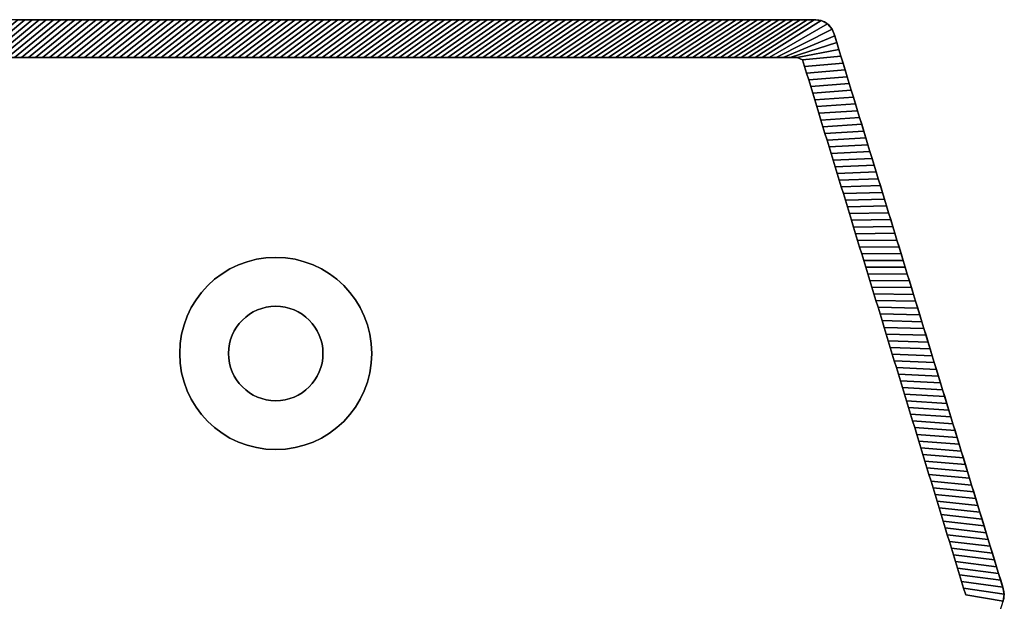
# Model space of a CAD drawing. Extents: x -14.9 to 10.5, y -11.3 to 8.7.
# Tile 14 of 14: x 4.4 to 10.5, y 5.1 to 8.7. Entities that reach past the tile are written whole.
import ezdxf

# ---------------------------------------------------------------- set-up
doc = ezdxf.new("R2010")
doc.units = 0
doc.header["$MEASUREMENT"] = 0
doc.layers.get('0').update_dxf_attribs({"linetype": 'CONTINUOUS'})

msp = doc.modelspace()

# ---------------------------------------------------------------- linework, layer by layer
at = {"elevation": -14.2262}
msp.add_lwpolyline([(10.5408, 5.0585, 0.164351), (10.5409, 5.1343), (9.4798, 8.6128, 0.32213), (9.3678, 8.6934), (8.7795, 8.6934), (-14.6962, 8.6934, 0.376322), (-14.9017, 8.4589), (-14.9017, -11.0714), (-14.9017, -11.0721, 0.376322), (-14.6962, -11.3066), (8.7795, -11.3066), (9.3678, -11.3066, 0.318681), (9.4804, -11.2243), (10.5409, -7.7474, 0.154887), (10.542, -7.6752, -0.15531)], format="xyb", close=True, dxfattribs=at)
at = {"extrusion": (6.12323e-17, 1, -1.83697e-16)}
for centre, radius in [((-5.9559, -12.3758, 8.6941), 0.6102), ((-5.9559, 11.5061, 8.6941), 0.6102), ((-5.9559, -12.3758, 8.6941), 0.2756), ((-5.9559, 11.5061, 8.6941), 0.2756)]:
    msp.add_circle(centre, radius, dxfattribs=at)
for radius in [0.6011, 0.2956]:
    msp.add_circle((5.988, 6.6068, -14.4624), radius)
at = {"extrusion": (0, 0, -1)}
for radius in [0.6011, 0.2956]:
    msp.add_circle((-5.988, 6.6068, -13.59), radius, dxfattribs=at)

# ---------------------------------------------------------------- meshes
mesh = msp.add_polymesh((2, 9))
for k, corner in enumerate([(4.6854, 8.6934, 13.3538), (4.6409, 8.6934, 13.3538), (4.5964, 8.6934, 13.3538), (4.5519, 8.6934, 13.3538), (4.5074, 8.6934, 13.3538), (4.4629, 8.6934, 13.3538), (4.4184, 8.6934, 13.3538), (4.3739, 8.6934, 13.3538), (4.3294, 8.6934, 13.3538), (4.3974, 8.4572, 13.59), (4.3537, 8.4572, 13.59), (4.3099, 8.4572, 13.59), (4.2662, 8.4572, 13.59), (4.2225, 8.4572, 13.59), (4.1788, 8.4572, 13.59), (4.135, 8.4572, 13.59), (4.0913, 8.4572, 13.59), (4.0476, 8.4572, 13.59)]):
    mesh.set_mesh_vertex(divmod(k, 9), corner)
mesh = msp.add_polymesh((2, 9))
for k, corner in enumerate([(4.3739, 8.6934, -14.2262), (4.4184, 8.6934, -14.2262), (4.4629, 8.6934, -14.2262), (4.5074, 8.6934, -14.2262), (4.5519, 8.6934, -14.2262), (4.5964, 8.6934, -14.2262), (4.6409, 8.6934, -14.2262), (4.6854, 8.6934, -14.2262), (4.7299, 8.6934, -14.2262), (4.0913, 8.4572, -14.4624), (4.135, 8.4572, -14.4624), (4.1788, 8.4572, -14.4624), (4.2225, 8.4572, -14.4624), (4.2662, 8.4572, -14.4624), (4.3099, 8.4572, -14.4624), (4.3537, 8.4572, -14.4624), (4.3974, 8.4572, -14.4624), (4.4411, 8.4572, -14.4624)]):
    mesh.set_mesh_vertex(divmod(k, 9), corner)
mesh = msp.add_polymesh((2, 9))
for k, corner in enumerate([(5.0414, 8.6934, 13.3538), (4.9969, 8.6934, 13.3538), (4.9524, 8.6934, 13.3538), (4.9079, 8.6934, 13.3538), (4.8634, 8.6934, 13.3538), (4.8189, 8.6934, 13.3538), (4.7744, 8.6934, 13.3538), (4.7299, 8.6934, 13.3538), (4.6854, 8.6934, 13.3538), (4.7472, 8.4572, 13.59), (4.7035, 8.4572, 13.59), (4.6598, 8.4572, 13.59), (4.616, 8.4572, 13.59), (4.5723, 8.4572, 13.59), (4.5286, 8.4572, 13.59), (4.4849, 8.4572, 13.59), (4.4411, 8.4572, 13.59), (4.3974, 8.4572, 13.59)]):
    mesh.set_mesh_vertex(divmod(k, 9), corner)
mesh = msp.add_polymesh((2, 9))
for k, corner in enumerate([(4.7299, 8.6934, -14.2262), (4.7744, 8.6934, -14.2262), (4.8189, 8.6934, -14.2262), (4.8634, 8.6934, -14.2262), (4.9079, 8.6934, -14.2262), (4.9524, 8.6934, -14.2262), (4.9969, 8.6934, -14.2262), (5.0414, 8.6934, -14.2262), (5.0859, 8.6934, -14.2262), (4.4411, 8.4572, -14.4624), (4.4849, 8.4572, -14.4624), (4.5286, 8.4572, -14.4624), (4.5723, 8.4572, -14.4624), (4.616, 8.4572, -14.4624), (4.6598, 8.4572, -14.4624), (4.7035, 8.4572, -14.4624), (4.7472, 8.4572, -14.4624), (4.791, 8.4572, -14.4624)]):
    mesh.set_mesh_vertex(divmod(k, 9), corner)
mesh = msp.add_polymesh((2, 9))
for k, corner in enumerate([(5.3974, 8.6934, 13.3538), (5.3529, 8.6934, 13.3538), (5.3084, 8.6934, 13.3538), (5.2639, 8.6934, 13.3538), (5.2194, 8.6934, 13.3538), (5.1749, 8.6934, 13.3538), (5.1304, 8.6934, 13.3538), (5.0859, 8.6934, 13.3538), (5.0414, 8.6934, 13.3538), (5.097, 8.4572, 13.59), (5.0533, 8.4572, 13.59), (5.0096, 8.4572, 13.59), (4.9659, 8.4572, 13.59), (4.9221, 8.4572, 13.59), (4.8784, 8.4572, 13.59), (4.8347, 8.4572, 13.59), (4.791, 8.4572, 13.59), (4.7472, 8.4572, 13.59)]):
    mesh.set_mesh_vertex(divmod(k, 9), corner)
mesh = msp.add_polymesh((2, 9))
for k, corner in enumerate([(5.0859, 8.6934, -14.2262), (5.1304, 8.6934, -14.2262), (5.1749, 8.6934, -14.2262), (5.2194, 8.6934, -14.2262), (5.2639, 8.6934, -14.2262), (5.3084, 8.6934, -14.2262), (5.3529, 8.6934, -14.2262), (5.3974, 8.6934, -14.2262), (5.4419, 8.6934, -14.2262), (4.791, 8.4572, -14.4624), (4.8347, 8.4572, -14.4624), (4.8784, 8.4572, -14.4624), (4.9221, 8.4572, -14.4624), (4.9659, 8.4572, -14.4624), (5.0096, 8.4572, -14.4624), (5.0533, 8.4572, -14.4624), (5.097, 8.4572, -14.4624), (5.1408, 8.4572, -14.4624)]):
    mesh.set_mesh_vertex(divmod(k, 9), corner)
mesh = msp.add_polymesh((2, 9))
for k, corner in enumerate([(5.7534, 8.6934, 13.3538), (5.7089, 8.6934, 13.3538), (5.6644, 8.6934, 13.3538), (5.6199, 8.6934, 13.3538), (5.5754, 8.6934, 13.3538), (5.5309, 8.6934, 13.3538), (5.4864, 8.6934, 13.3538), (5.4419, 8.6934, 13.3538), (5.3974, 8.6934, 13.3538), (5.4469, 8.4572, 13.59), (5.4031, 8.4572, 13.59), (5.3594, 8.4572, 13.59), (5.3157, 8.4572, 13.59), (5.272, 8.4572, 13.59), (5.2282, 8.4572, 13.59), (5.1845, 8.4572, 13.59), (5.1408, 8.4572, 13.59), (5.097, 8.4572, 13.59)]):
    mesh.set_mesh_vertex(divmod(k, 9), corner)
mesh = msp.add_polymesh((2, 9))
for k, corner in enumerate([(5.4419, 8.6934, -14.2262), (5.4864, 8.6934, -14.2262), (5.5309, 8.6934, -14.2262), (5.5754, 8.6934, -14.2262), (5.6199, 8.6934, -14.2262), (5.6644, 8.6934, -14.2262), (5.7089, 8.6934, -14.2262), (5.7534, 8.6934, -14.2262), (5.7979, 8.6934, -14.2262), (5.1408, 8.4572, -14.4624), (5.1845, 8.4572, -14.4624), (5.2282, 8.4572, -14.4624), (5.272, 8.4572, -14.4624), (5.3157, 8.4572, -14.4624), (5.3594, 8.4572, -14.4624), (5.4031, 8.4572, -14.4624), (5.4469, 8.4572, -14.4624), (5.4906, 8.4572, -14.4624)]):
    mesh.set_mesh_vertex(divmod(k, 9), corner)
mesh = msp.add_polymesh((2, 9))
for k, corner in enumerate([(6.1094, 8.6934, 13.3538), (6.0649, 8.6934, 13.3538), (6.0204, 8.6934, 13.3538), (5.9759, 8.6934, 13.3538), (5.9314, 8.6934, 13.3538), (5.8869, 8.6934, 13.3538), (5.8424, 8.6934, 13.3538), (5.7979, 8.6934, 13.3538), (5.7534, 8.6934, 13.3538), (5.7967, 8.4572, 13.59), (5.753, 8.4572, 13.59), (5.7092, 8.4572, 13.59), (5.6655, 8.4572, 13.59), (5.6218, 8.4572, 13.59), (5.5781, 8.4572, 13.59), (5.5343, 8.4572, 13.59), (5.4906, 8.4572, 13.59), (5.4469, 8.4572, 13.59)]):
    mesh.set_mesh_vertex(divmod(k, 9), corner)
mesh = msp.add_polymesh((2, 9))
for k, corner in enumerate([(5.7979, 8.6934, -14.2262), (5.8424, 8.6934, -14.2262), (5.8869, 8.6934, -14.2262), (5.9314, 8.6934, -14.2262), (5.9759, 8.6934, -14.2262), (6.0204, 8.6934, -14.2262), (6.0649, 8.6934, -14.2262), (6.1094, 8.6934, -14.2262), (6.1539, 8.6934, -14.2262), (5.4906, 8.4572, -14.4624), (5.5343, 8.4572, -14.4624), (5.5781, 8.4572, -14.4624), (5.6218, 8.4572, -14.4624), (5.6655, 8.4572, -14.4624), (5.7092, 8.4572, -14.4624), (5.753, 8.4572, -14.4624), (5.7967, 8.4572, -14.4624), (5.8404, 8.4572, -14.4624)]):
    mesh.set_mesh_vertex(divmod(k, 9), corner)
mesh = msp.add_polymesh((2, 9))
for k, corner in enumerate([(6.4653, 8.6934, 13.3538), (6.4208, 8.6934, 13.3538), (6.3763, 8.6934, 13.3538), (6.3318, 8.6934, 13.3538), (6.2874, 8.6934, 13.3538), (6.2429, 8.6934, 13.3538), (6.1984, 8.6934, 13.3538), (6.1539, 8.6934, 13.3538), (6.1094, 8.6934, 13.3538), (6.1465, 8.4572, 13.59), (6.1028, 8.4572, 13.59), (6.0591, 8.4572, 13.59), (6.0153, 8.4572, 13.59), (5.9716, 8.4572, 13.59), (5.9279, 8.4572, 13.59), (5.8841, 8.4572, 13.59), (5.8404, 8.4572, 13.59), (5.7967, 8.4572, 13.59)]):
    mesh.set_mesh_vertex(divmod(k, 9), corner)
mesh = msp.add_polymesh((2, 9))
for k, corner in enumerate([(6.1539, 8.6934, -14.2262), (6.1984, 8.6934, -14.2262), (6.2429, 8.6934, -14.2262), (6.2874, 8.6934, -14.2262), (6.3318, 8.6934, -14.2262), (6.3763, 8.6934, -14.2262), (6.4208, 8.6934, -14.2262), (6.4653, 8.6934, -14.2262), (6.5098, 8.6934, -14.2262), (5.8404, 8.4572, -14.4624), (5.8841, 8.4572, -14.4624), (5.9279, 8.4572, -14.4624), (5.9716, 8.4572, -14.4624), (6.0153, 8.4572, -14.4624), (6.0591, 8.4572, -14.4624), (6.1028, 8.4572, -14.4624), (6.1465, 8.4572, -14.4624), (6.1902, 8.4572, -14.4624)]):
    mesh.set_mesh_vertex(divmod(k, 9), corner)
mesh = msp.add_polymesh((2, 9))
for k, corner in enumerate([(6.8213, 8.6934, 13.3538), (6.7768, 8.6934, 13.3538), (6.7323, 8.6934, 13.3538), (6.6878, 8.6934, 13.3538), (6.6433, 8.6934, 13.3538), (6.5988, 8.6934, 13.3538), (6.5543, 8.6934, 13.3538), (6.5098, 8.6934, 13.3538), (6.4653, 8.6934, 13.3538), (6.4963, 8.4572, 13.59), (6.4526, 8.4572, 13.59), (6.4089, 8.4572, 13.59), (6.3652, 8.4572, 13.59), (6.3214, 8.4572, 13.59), (6.2777, 8.4572, 13.59), (6.234, 8.4572, 13.59), (6.1902, 8.4572, 13.59), (6.1465, 8.4572, 13.59)]):
    mesh.set_mesh_vertex(divmod(k, 9), corner)
mesh = msp.add_polymesh((2, 9))
for k, corner in enumerate([(6.5098, 8.6934, -14.2262), (6.5543, 8.6934, -14.2262), (6.5988, 8.6934, -14.2262), (6.6433, 8.6934, -14.2262), (6.6878, 8.6934, -14.2262), (6.7323, 8.6934, -14.2262), (6.7768, 8.6934, -14.2262), (6.8213, 8.6934, -14.2262), (6.8658, 8.6934, -14.2262), (6.1902, 8.4572, -14.4624), (6.234, 8.4572, -14.4624), (6.2777, 8.4572, -14.4624), (6.3214, 8.4572, -14.4624), (6.3652, 8.4572, -14.4624), (6.4089, 8.4572, -14.4624), (6.4526, 8.4572, -14.4624), (6.4963, 8.4572, -14.4624), (6.5401, 8.4572, -14.4624)]):
    mesh.set_mesh_vertex(divmod(k, 9), corner)
mesh = msp.add_polymesh((2, 9))
for k, corner in enumerate([(7.1773, 8.6934, 13.3538), (7.1328, 8.6934, 13.3538), (7.0883, 8.6934, 13.3538), (7.0438, 8.6934, 13.3538), (6.9993, 8.6934, 13.3538), (6.9548, 8.6934, 13.3538), (6.9103, 8.6934, 13.3538), (6.8658, 8.6934, 13.3538), (6.8213, 8.6934, 13.3538), (6.8462, 8.4572, 13.59), (6.8024, 8.4572, 13.59), (6.7587, 8.4572, 13.59), (6.715, 8.4572, 13.59), (6.6712, 8.4572, 13.59), (6.6275, 8.4572, 13.59), (6.5838, 8.4572, 13.59), (6.5401, 8.4572, 13.59), (6.4963, 8.4572, 13.59)]):
    mesh.set_mesh_vertex(divmod(k, 9), corner)
mesh = msp.add_polymesh((2, 9))
for k, corner in enumerate([(6.8658, 8.6934, -14.2262), (6.9103, 8.6934, -14.2262), (6.9548, 8.6934, -14.2262), (6.9993, 8.6934, -14.2262), (7.0438, 8.6934, -14.2262), (7.0883, 8.6934, -14.2262), (7.1328, 8.6934, -14.2262), (7.1773, 8.6934, -14.2262), (7.2218, 8.6934, -14.2262), (6.5401, 8.4572, -14.4624), (6.5838, 8.4572, -14.4624), (6.6275, 8.4572, -14.4624), (6.6712, 8.4572, -14.4624), (6.715, 8.4572, -14.4624), (6.7587, 8.4572, -14.4624), (6.8024, 8.4572, -14.4624), (6.8462, 8.4572, -14.4624), (6.8899, 8.4572, -14.4624)]):
    mesh.set_mesh_vertex(divmod(k, 9), corner)
mesh = msp.add_polymesh((2, 9))
for k, corner in enumerate([(7.5333, 8.6934, 13.3538), (7.4888, 8.6934, 13.3538), (7.4443, 8.6934, 13.3538), (7.3998, 8.6934, 13.3538), (7.3553, 8.6934, 13.3538), (7.3108, 8.6934, 13.3538), (7.2663, 8.6934, 13.3538), (7.2218, 8.6934, 13.3538), (7.1773, 8.6934, 13.3538), (7.196, 8.4572, 13.59), (7.1523, 8.4572, 13.59), (7.1085, 8.4572, 13.59), (7.0648, 8.4572, 13.59), (7.0211, 8.4572, 13.59), (6.9773, 8.4572, 13.59), (6.9336, 8.4572, 13.59), (6.8899, 8.4572, 13.59), (6.8462, 8.4572, 13.59)]):
    mesh.set_mesh_vertex(divmod(k, 9), corner)
mesh = msp.add_polymesh((2, 9))
for k, corner in enumerate([(7.2218, 8.6934, -14.2262), (7.2663, 8.6934, -14.2262), (7.3108, 8.6934, -14.2262), (7.3553, 8.6934, -14.2262), (7.3998, 8.6934, -14.2262), (7.4443, 8.6934, -14.2262), (7.4888, 8.6934, -14.2262), (7.5333, 8.6934, -14.2262), (7.5778, 8.6934, -14.2262), (6.8899, 8.4572, -14.4624), (6.9336, 8.4572, -14.4624), (6.9773, 8.4572, -14.4624), (7.0211, 8.4572, -14.4624), (7.0648, 8.4572, -14.4624), (7.1085, 8.4572, -14.4624), (7.1523, 8.4572, -14.4624), (7.196, 8.4572, -14.4624), (7.2397, 8.4572, -14.4624)]):
    mesh.set_mesh_vertex(divmod(k, 9), corner)
mesh = msp.add_polymesh((2, 9))
for k, corner in enumerate([(7.8893, 8.6934, 13.3538), (7.8448, 8.6934, 13.3538), (7.8003, 8.6934, 13.3538), (7.7558, 8.6934, 13.3538), (7.7113, 8.6934, 13.3538), (7.6668, 8.6934, 13.3538), (7.6223, 8.6934, 13.3538), (7.5778, 8.6934, 13.3538), (7.5333, 8.6934, 13.3538), (7.5458, 8.4572, 13.59), (7.5021, 8.4572, 13.59), (7.4583, 8.4572, 13.59), (7.4146, 8.4572, 13.59), (7.3709, 8.4572, 13.59), (7.3272, 8.4572, 13.59), (7.2834, 8.4572, 13.59), (7.2397, 8.4572, 13.59), (7.196, 8.4572, 13.59)]):
    mesh.set_mesh_vertex(divmod(k, 9), corner)
mesh = msp.add_polymesh((2, 9))
for k, corner in enumerate([(7.5778, 8.6934, -14.2262), (7.6223, 8.6934, -14.2262), (7.6668, 8.6934, -14.2262), (7.7113, 8.6934, -14.2262), (7.7558, 8.6934, -14.2262), (7.8003, 8.6934, -14.2262), (7.8448, 8.6934, -14.2262), (7.8893, 8.6934, -14.2262), (7.9338, 8.6934, -14.2262), (7.2397, 8.4572, -14.4624), (7.2834, 8.4572, -14.4624), (7.3272, 8.4572, -14.4624), (7.3709, 8.4572, -14.4624), (7.4146, 8.4572, -14.4624), (7.4583, 8.4572, -14.4624), (7.5021, 8.4572, -14.4624), (7.5458, 8.4572, -14.4624), (7.5895, 8.4572, -14.4624)]):
    mesh.set_mesh_vertex(divmod(k, 9), corner)
mesh = msp.add_polymesh((2, 9))
for k, corner in enumerate([(8.2453, 8.6934, 13.3538), (8.2008, 8.6934, 13.3538), (8.1563, 8.6934, 13.3538), (8.1118, 8.6934, 13.3538), (8.0673, 8.6934, 13.3538), (8.0228, 8.6934, 13.3538), (7.9783, 8.6934, 13.3538), (7.9338, 8.6934, 13.3538), (7.8893, 8.6934, 13.3538), (7.8956, 8.4572, 13.59), (7.8519, 8.4572, 13.59), (7.8082, 8.4572, 13.59), (7.7644, 8.4572, 13.59), (7.7207, 8.4572, 13.59), (7.677, 8.4572, 13.59), (7.6333, 8.4572, 13.59), (7.5895, 8.4572, 13.59), (7.5458, 8.4572, 13.59)]):
    mesh.set_mesh_vertex(divmod(k, 9), corner)
mesh = msp.add_polymesh((2, 9))
for k, corner in enumerate([(7.9338, 8.6934, -14.2262), (7.9783, 8.6934, -14.2262), (8.0228, 8.6934, -14.2262), (8.0673, 8.6934, -14.2262), (8.1118, 8.6934, -14.2262), (8.1563, 8.6934, -14.2262), (8.2008, 8.6934, -14.2262), (8.2453, 8.6934, -14.2262), (8.2898, 8.6934, -14.2262), (7.5895, 8.4572, -14.4624), (7.6333, 8.4572, -14.4624), (7.677, 8.4572, -14.4624), (7.7207, 8.4572, -14.4624), (7.7644, 8.4572, -14.4624), (7.8082, 8.4572, -14.4624), (7.8519, 8.4572, -14.4624), (7.8956, 8.4572, -14.4624), (7.9393, 8.4572, -14.4624)]):
    mesh.set_mesh_vertex(divmod(k, 9), corner)
mesh = msp.add_polymesh((2, 9))
for k, corner in enumerate([(8.6012, 8.6934, 13.3538), (8.5567, 8.6934, 13.3538), (8.5122, 8.6934, 13.3538), (8.4677, 8.6934, 13.3538), (8.4233, 8.6934, 13.3538), (8.3788, 8.6934, 13.3538), (8.3343, 8.6934, 13.3538), (8.2898, 8.6934, 13.3538), (8.2453, 8.6934, 13.3538), (8.2454, 8.4572, 13.59), (8.2017, 8.4572, 13.59), (8.158, 8.4572, 13.59), (8.1143, 8.4572, 13.59), (8.0705, 8.4572, 13.59), (8.0268, 8.4572, 13.59), (7.9831, 8.4572, 13.59), (7.9393, 8.4572, 13.59), (7.8956, 8.4572, 13.59)]):
    mesh.set_mesh_vertex(divmod(k, 9), corner)
mesh = msp.add_polymesh((2, 9))
for k, corner in enumerate([(8.2898, 8.6934, -14.2262), (8.3343, 8.6934, -14.2262), (8.3788, 8.6934, -14.2262), (8.4233, 8.6934, -14.2262), (8.4677, 8.6934, -14.2262), (8.5122, 8.6934, -14.2262), (8.5567, 8.6934, -14.2262), (8.6012, 8.6934, -14.2262), (8.6457, 8.6934, -14.2262), (7.9393, 8.4572, -14.4624), (7.9831, 8.4572, -14.4624), (8.0268, 8.4572, -14.4624), (8.0705, 8.4572, -14.4624), (8.1143, 8.4572, -14.4624), (8.158, 8.4572, -14.4624), (8.2017, 8.4572, -14.4624), (8.2454, 8.4572, -14.4624), (8.2892, 8.4572, -14.4624)]):
    mesh.set_mesh_vertex(divmod(k, 9), corner)
mesh = msp.add_polymesh((2, 9))
for k, corner in enumerate([(8.9572, 8.6934, 13.3538), (8.9127, 8.6934, 13.3538), (8.8682, 8.6934, 13.3538), (8.8237, 8.6934, 13.3538), (8.7792, 8.6934, 13.3538), (8.7347, 8.6934, 13.3538), (8.6902, 8.6934, 13.3538), (8.6457, 8.6934, 13.3538), (8.6012, 8.6934, 13.3538), (8.5953, 8.4572, 13.59), (8.5515, 8.4572, 13.59), (8.5078, 8.4572, 13.59), (8.4641, 8.4572, 13.59), (8.4204, 8.4572, 13.59), (8.3766, 8.4572, 13.59), (8.3329, 8.4572, 13.59), (8.2892, 8.4572, 13.59), (8.2454, 8.4572, 13.59)]):
    mesh.set_mesh_vertex(divmod(k, 9), corner)
mesh = msp.add_polymesh((2, 9))
for k, corner in enumerate([(8.6457, 8.6934, -14.2262), (8.6902, 8.6934, -14.2262), (8.7347, 8.6934, -14.2262), (8.7792, 8.6934, -14.2262), (8.8237, 8.6934, -14.2262), (8.8682, 8.6934, -14.2262), (8.9127, 8.6934, -14.2262), (8.9572, 8.6934, -14.2262), (9.0017, 8.6934, -14.2262), (8.2892, 8.4572, -14.4624), (8.3329, 8.4572, -14.4624), (8.3766, 8.4572, -14.4624), (8.4204, 8.4572, -14.4624), (8.4641, 8.4572, -14.4624), (8.5078, 8.4572, -14.4624), (8.5515, 8.4572, -14.4624), (8.5953, 8.4572, -14.4624), (8.639, 8.4572, -14.4624)]):
    mesh.set_mesh_vertex(divmod(k, 9), corner)
mesh = msp.add_polymesh((2, 9))
for k, corner in enumerate([(9.3132, 8.6934, 13.3538), (9.2687, 8.6934, 13.3538), (9.2242, 8.6934, 13.3538), (9.1797, 8.6934, 13.3538), (9.1352, 8.6934, 13.3538), (9.0907, 8.6934, 13.3538), (9.0462, 8.6934, 13.3538), (9.0017, 8.6934, 13.3538), (8.9572, 8.6934, 13.3538), (8.9451, 8.4572, 13.59), (8.9014, 8.4572, 13.59), (8.8576, 8.4572, 13.59), (8.8139, 8.4572, 13.59), (8.7702, 8.4572, 13.59), (8.7264, 8.4572, 13.59), (8.6827, 8.4572, 13.59), (8.639, 8.4572, 13.59), (8.5953, 8.4572, 13.59)]):
    mesh.set_mesh_vertex(divmod(k, 9), corner)
mesh = msp.add_polymesh((2, 9))
for k, corner in enumerate([(9.0017, 8.6934, -14.2262), (9.0462, 8.6934, -14.2262), (9.0907, 8.6934, -14.2262), (9.1352, 8.6934, -14.2262), (9.1797, 8.6934, -14.2262), (9.2242, 8.6934, -14.2262), (9.2687, 8.6934, -14.2262), (9.3132, 8.6934, -14.2262), (9.3577, 8.6934, -14.2262), (8.639, 8.4572, -14.4624), (8.6827, 8.4572, -14.4624), (8.7264, 8.4572, -14.4624), (8.7702, 8.4572, -14.4624), (8.8139, 8.4572, -14.4624), (8.8576, 8.4572, -14.4624), (8.9014, 8.4572, -14.4624), (8.9451, 8.4572, -14.4624), (8.9888, 8.4572, -14.4624)]):
    mesh.set_mesh_vertex(divmod(k, 9), corner)
mesh = msp.add_polymesh((2, 9))
for k, corner in enumerate([(9.5248, 8.4655, 13.3538), (9.5118, 8.508, 13.3538), (9.4988, 8.5506, 13.3538), (9.4858, 8.5932, 13.3538), (9.47, 8.6346, 13.3538), (9.441, 8.668, 13.3538), (9.4017, 8.6884, 13.3538), (9.3577, 8.6934, 13.3538), (9.3132, 8.6934, 13.3538), (9.2846, 8.4433, 13.59), (9.2512, 8.4572, 13.59), (9.2075, 8.4572, 13.59), (9.1637, 8.4572, 13.59), (9.12, 8.4572, 13.59), (9.0763, 8.4572, 13.59), (9.0325, 8.4572, 13.59), (8.9888, 8.4572, 13.59), (8.9451, 8.4572, 13.59)]):
    mesh.set_mesh_vertex(divmod(k, 9), corner)
mesh = msp.add_polymesh((2, 9))
for k, corner in enumerate([(9.3577, 8.6934, -14.2262), (9.4017, 8.6884, -14.2262), (9.441, 8.668, -14.2262), (9.47, 8.6346, -14.2262), (9.4858, 8.5932, -14.2262), (9.4988, 8.5506, -14.2262), (9.5118, 8.508, -14.2262), (9.5248, 8.4655, -14.2262), (9.5378, 8.4229, -14.2262), (8.9888, 8.4572, -14.4624), (9.0325, 8.4572, -14.4624), (9.0763, 8.4572, -14.4624), (9.12, 8.4572, -14.4624), (9.1637, 8.4572, -14.4624), (9.2075, 8.4572, -14.4624), (9.2512, 8.4572, -14.4624), (9.2846, 8.4433, -14.4624), (9.2974, 8.4015, -14.4624)]):
    mesh.set_mesh_vertex(divmod(k, 9), corner)
mesh = msp.add_polymesh((2, 9))
for k, corner in enumerate([(9.6287, 8.125, 13.3538), (9.6157, 8.1676, 13.3538), (9.6027, 8.2101, 13.3538), (9.5897, 8.2527, 13.3538), (9.5767, 8.2952, 13.3538), (9.5637, 8.3378, 13.3538), (9.5508, 8.3804, 13.3538), (9.5378, 8.4229, 13.3538), (9.5248, 8.4655, 13.3538), (9.3867, 8.1087, 13.59), (9.3739, 8.1505, 13.59), (9.3612, 8.1923, 13.59), (9.3484, 8.2342, 13.59), (9.3356, 8.276, 13.59), (9.3229, 8.3178, 13.59), (9.3101, 8.3596, 13.59), (9.2974, 8.4015, 13.59), (9.2846, 8.4433, 13.59)]):
    mesh.set_mesh_vertex(divmod(k, 9), corner)
mesh = msp.add_polymesh((2, 9))
for k, corner in enumerate([(9.5378, 8.4229, -14.2262), (9.5508, 8.3804, -14.2262), (9.5637, 8.3378, -14.2262), (9.5767, 8.2952, -14.2262), (9.5897, 8.2527, -14.2262), (9.6027, 8.2101, -14.2262), (9.6157, 8.1676, -14.2262), (9.6287, 8.125, -14.2262), (9.6416, 8.0824, -14.2262), (9.2974, 8.4015, -14.4624), (9.3101, 8.3596, -14.4624), (9.3229, 8.3178, -14.4624), (9.3356, 8.276, -14.4624), (9.3484, 8.2342, -14.4624), (9.3612, 8.1923, -14.4624), (9.3739, 8.1505, -14.4624), (9.3867, 8.1087, -14.4624), (9.3994, 8.0669, -14.4624)]):
    mesh.set_mesh_vertex(divmod(k, 9), corner)
mesh = msp.add_polymesh((2, 9))
for k, corner in enumerate([(9.7325, 7.7845, 13.3538), (9.7195, 7.8271, 13.3538), (9.7066, 7.8696, 13.3538), (9.6936, 7.9122, 13.3538), (9.6806, 7.9547, 13.3538), (9.6676, 7.9973, 13.3538), (9.6546, 8.0399, 13.3538), (9.6416, 8.0824, 13.3538), (9.6287, 8.125, 13.3538), (9.4887, 7.7741, 13.59), (9.476, 7.8159, 13.59), (9.4632, 7.8577, 13.59), (9.4505, 7.8996, 13.59), (9.4377, 7.9414, 13.59), (9.425, 7.9832, 13.59), (9.4122, 8.025, 13.59), (9.3994, 8.0669, 13.59), (9.3867, 8.1087, 13.59)]):
    mesh.set_mesh_vertex(divmod(k, 9), corner)
mesh = msp.add_polymesh((2, 9))
for k, corner in enumerate([(9.6416, 8.0824, -14.2262), (9.6546, 8.0399, -14.2262), (9.6676, 7.9973, -14.2262), (9.6806, 7.9547, -14.2262), (9.6936, 7.9122, -14.2262), (9.7066, 7.8696, -14.2262), (9.7195, 7.8271, -14.2262), (9.7325, 7.7845, -14.2262), (9.7455, 7.7419, -14.2262), (9.3994, 8.0669, -14.4624), (9.4122, 8.025, -14.4624), (9.425, 7.9832, -14.4624), (9.4377, 7.9414, -14.4624), (9.4505, 7.8996, -14.4624), (9.4632, 7.8577, -14.4624), (9.476, 7.8159, -14.4624), (9.4887, 7.7741, -14.4624), (9.5015, 7.7323, -14.4624)]):
    mesh.set_mesh_vertex(divmod(k, 9), corner)
mesh = msp.add_polymesh((2, 9))
for k, corner in enumerate([(9.8364, 7.444, 13.3538), (9.8234, 7.4866, 13.3538), (9.8104, 7.5291, 13.3538), (9.7974, 7.5717, 13.3538), (9.7844, 7.6143, 13.3538), (9.7715, 7.6568, 13.3538), (9.7585, 7.6994, 13.3538), (9.7455, 7.7419, 13.3538), (9.7325, 7.7845, 13.3538), (9.5908, 7.4395, 13.59), (9.5781, 7.4813, 13.59), (9.5653, 7.5231, 13.59), (9.5525, 7.565, 13.59), (9.5398, 7.6068, 13.59), (9.527, 7.6486, 13.59), (9.5143, 7.6904, 13.59), (9.5015, 7.7323, 13.59), (9.4887, 7.7741, 13.59)]):
    mesh.set_mesh_vertex(divmod(k, 9), corner)
mesh = msp.add_polymesh((2, 9))
for k, corner in enumerate([(9.7455, 7.7419, -14.2262), (9.7585, 7.6994, -14.2262), (9.7715, 7.6568, -14.2262), (9.7844, 7.6143, -14.2262), (9.7974, 7.5717, -14.2262), (9.8104, 7.5291, -14.2262), (9.8234, 7.4866, -14.2262), (9.8364, 7.444, -14.2262), (9.8494, 7.4014, -14.2262), (9.5015, 7.7323, -14.4624), (9.5143, 7.6904, -14.4624), (9.527, 7.6486, -14.4624), (9.5398, 7.6068, -14.4624), (9.5525, 7.565, -14.4624), (9.5653, 7.5231, -14.4624), (9.5781, 7.4813, -14.4624), (9.5908, 7.4395, -14.4624), (9.6036, 7.3977, -14.4624)]):
    mesh.set_mesh_vertex(divmod(k, 9), corner)
mesh = msp.add_polymesh((2, 9))
for k, corner in enumerate([(9.9402, 7.1035, 13.3538), (9.9273, 7.1461, 13.3538), (9.9143, 7.1886, 13.3538), (9.9013, 7.2312, 13.3538), (9.8883, 7.2738, 13.3538), (9.8753, 7.3163, 13.3538), (9.8623, 7.3589, 13.3538), (9.8494, 7.4014, 13.3538), (9.8364, 7.444, 13.3538), (9.6929, 7.1049, 13.59), (9.6801, 7.1467, 13.59), (9.6674, 7.1885, 13.59), (9.6546, 7.2304, 13.59), (9.6418, 7.2722, 13.59), (9.6291, 7.314, 13.59), (9.6163, 7.3558, 13.59), (9.6036, 7.3977, 13.59), (9.5908, 7.4395, 13.59)]):
    mesh.set_mesh_vertex(divmod(k, 9), corner)
mesh = msp.add_polymesh((2, 9))
for k, corner in enumerate([(9.8494, 7.4014, -14.2262), (9.8623, 7.3589, -14.2262), (9.8753, 7.3163, -14.2262), (9.8883, 7.2738, -14.2262), (9.9013, 7.2312, -14.2262), (9.9143, 7.1886, -14.2262), (9.9273, 7.1461, -14.2262), (9.9402, 7.1035, -14.2262), (9.9532, 7.0609, -14.2262), (9.6036, 7.3977, -14.4624), (9.6163, 7.3558, -14.4624), (9.6291, 7.314, -14.4624), (9.6418, 7.2722, -14.4624), (9.6546, 7.2304, -14.4624), (9.6674, 7.1885, -14.4624), (9.6801, 7.1467, -14.4624), (9.6929, 7.1049, -14.4624), (9.7056, 7.0631, -14.4624)]):
    mesh.set_mesh_vertex(divmod(k, 9), corner)
mesh = msp.add_polymesh((2, 9))
for k, corner in enumerate([(10.0441, 6.763, 13.3538), (10.0311, 6.8056, 13.3538), (10.0181, 6.8481, 13.3538), (10.0052, 6.8907, 13.3538), (9.9922, 6.9333, 13.3538), (9.9792, 6.9758, 13.3538), (9.9662, 7.0184, 13.3538), (9.9532, 7.0609, 13.3538), (9.9402, 7.1035, 13.3538), (9.7949, 6.7703, 13.59), (9.7822, 6.8121, 13.59), (9.7694, 6.8539, 13.59), (9.7567, 6.8958, 13.59), (9.7439, 6.9376, 13.59), (9.7312, 6.9794, 13.59), (9.7184, 7.0212, 13.59), (9.7056, 7.0631, 13.59), (9.6929, 7.1049, 13.59)]):
    mesh.set_mesh_vertex(divmod(k, 9), corner)
mesh = msp.add_polymesh((2, 9))
for k, corner in enumerate([(9.9532, 7.0609, -14.2262), (9.9662, 7.0184, -14.2262), (9.9792, 6.9758, -14.2262), (9.9922, 6.9333, -14.2262), (10.0052, 6.8907, -14.2262), (10.0181, 6.8481, -14.2262), (10.0311, 6.8056, -14.2262), (10.0441, 6.763, -14.2262), (10.0571, 6.7205, -14.2262), (9.7056, 7.0631, -14.4624), (9.7184, 7.0212, -14.4624), (9.7312, 6.9794, -14.4624), (9.7439, 6.9376, -14.4624), (9.7567, 6.8958, -14.4624), (9.7694, 6.8539, -14.4624), (9.7822, 6.8121, -14.4624), (9.7949, 6.7703, -14.4624), (9.8077, 6.7285, -14.4624)]):
    mesh.set_mesh_vertex(divmod(k, 9), corner)
mesh = msp.add_polymesh((2, 9))
for k, corner in enumerate([(10.148, 6.4225, 13.3538), (10.135, 6.4651, 13.3538), (10.122, 6.5076, 13.3538), (10.109, 6.5502, 13.3538), (10.096, 6.5928, 13.3538), (10.0831, 6.6353, 13.3538), (10.0701, 6.6779, 13.3538), (10.0571, 6.7205, 13.3538), (10.0441, 6.763, 13.3538), (9.897, 6.4357, 13.59), (9.8843, 6.4775, 13.59), (9.8715, 6.5193, 13.59), (9.8587, 6.5612, 13.59), (9.846, 6.603, 13.59), (9.8332, 6.6448, 13.59), (9.8205, 6.6866, 13.59), (9.8077, 6.7285, 13.59), (9.7949, 6.7703, 13.59)]):
    mesh.set_mesh_vertex(divmod(k, 9), corner)
mesh = msp.add_polymesh((2, 9))
for k, corner in enumerate([(10.0571, 6.7205, -14.2262), (10.0701, 6.6779, -14.2262), (10.0831, 6.6353, -14.2262), (10.096, 6.5928, -14.2262), (10.109, 6.5502, -14.2262), (10.122, 6.5076, -14.2262), (10.135, 6.4651, -14.2262), (10.148, 6.4225, -14.2262), (10.161, 6.38, -14.2262), (9.8077, 6.7285, -14.4624), (9.8205, 6.6866, -14.4624), (9.8332, 6.6448, -14.4624), (9.846, 6.603, -14.4624), (9.8587, 6.5612, -14.4624), (9.8715, 6.5193, -14.4624), (9.8843, 6.4775, -14.4624), (9.897, 6.4357, -14.4624), (9.9098, 6.3939, -14.4624)]):
    mesh.set_mesh_vertex(divmod(k, 9), corner)
mesh = msp.add_polymesh((2, 9))
for k, corner in enumerate([(10.2518, 6.082, 13.3538), (10.2389, 6.1246, 13.3538), (10.2259, 6.1672, 13.3538), (10.2129, 6.2097, 13.3538), (10.1999, 6.2523, 13.3538), (10.1869, 6.2948, 13.3538), (10.1739, 6.3374, 13.3538), (10.161, 6.38, 13.3538), (10.148, 6.4225, 13.3538), (9.9991, 6.1011, 13.59), (9.9863, 6.1429, 13.59), (9.9736, 6.1847, 13.59), (9.9608, 6.2266, 13.59), (9.948, 6.2684, 13.59), (9.9353, 6.3102, 13.59), (9.9225, 6.352, 13.59), (9.9098, 6.3939, 13.59), (9.897, 6.4357, 13.59)]):
    mesh.set_mesh_vertex(divmod(k, 9), corner)
mesh = msp.add_polymesh((2, 9))
for k, corner in enumerate([(10.161, 6.38, -14.2262), (10.1739, 6.3374, -14.2262), (10.1869, 6.2948, -14.2262), (10.1999, 6.2523, -14.2262), (10.2129, 6.2097, -14.2262), (10.2259, 6.1672, -14.2262), (10.2389, 6.1246, -14.2262), (10.2518, 6.082, -14.2262), (10.2648, 6.0395, -14.2262), (9.9098, 6.3939, -14.4624), (9.9225, 6.352, -14.4624), (9.9353, 6.3102, -14.4624), (9.948, 6.2684, -14.4624), (9.9608, 6.2266, -14.4624), (9.9736, 6.1847, -14.4624), (9.9863, 6.1429, -14.4624), (9.9991, 6.1011, -14.4624), (10.0118, 6.0593, -14.4624)]):
    mesh.set_mesh_vertex(divmod(k, 9), corner)
mesh = msp.add_polymesh((2, 9))
for k, corner in enumerate([(10.3557, 5.7415, 13.3538), (10.3427, 5.7841, 13.3538), (10.3297, 5.8267, 13.3538), (10.3168, 5.8692, 13.3538), (10.3038, 5.9118, 13.3538), (10.2908, 5.9543, 13.3538), (10.2778, 5.9969, 13.3538), (10.2648, 6.0395, 13.3538), (10.2518, 6.082, 13.3538), (10.1011, 5.7665, 13.59), (10.0884, 5.8083, 13.59), (10.0756, 5.8501, 13.59), (10.0629, 5.892, 13.59), (10.0501, 5.9338, 13.59), (10.0374, 5.9756, 13.59), (10.0246, 6.0174, 13.59), (10.0118, 6.0593, 13.59), (9.9991, 6.1011, 13.59)]):
    mesh.set_mesh_vertex(divmod(k, 9), corner)
mesh = msp.add_polymesh((2, 9))
for k, corner in enumerate([(10.2648, 6.0395, -14.2262), (10.2778, 5.9969, -14.2262), (10.2908, 5.9543, -14.2262), (10.3038, 5.9118, -14.2262), (10.3168, 5.8692, -14.2262), (10.3297, 5.8267, -14.2262), (10.3427, 5.7841, -14.2262), (10.3557, 5.7415, -14.2262), (10.3687, 5.699, -14.2262), (10.0118, 6.0593, -14.4624), (10.0246, 6.0174, -14.4624), (10.0374, 5.9756, -14.4624), (10.0501, 5.9338, -14.4624), (10.0629, 5.892, -14.4624), (10.0756, 5.8501, -14.4624), (10.0884, 5.8083, -14.4624), (10.1011, 5.7665, -14.4624), (10.1139, 5.7247, -14.4624)]):
    mesh.set_mesh_vertex(divmod(k, 9), corner)
mesh = msp.add_polymesh((2, 9))
for k, corner in enumerate([(10.4596, 5.401, 13.3538), (10.4466, 5.4436, 13.3538), (10.4336, 5.4862, 13.3538), (10.4206, 5.5287, 13.3538), (10.4076, 5.5713, 13.3538), (10.3947, 5.6138, 13.3538), (10.3817, 5.6564, 13.3538), (10.3687, 5.699, 13.3538), (10.3557, 5.7415, 13.3538), (10.2032, 5.4319, 13.59), (10.1905, 5.4737, 13.59), (10.1777, 5.5155, 13.59), (10.1649, 5.5574, 13.59), (10.1522, 5.5992, 13.59), (10.1394, 5.641, 13.59), (10.1267, 5.6828, 13.59), (10.1139, 5.7247, 13.59), (10.1011, 5.7665, 13.59)]):
    mesh.set_mesh_vertex(divmod(k, 9), corner)
mesh = msp.add_polymesh((2, 9))
for k, corner in enumerate([(10.3687, 5.699, -14.2262), (10.3817, 5.6564, -14.2262), (10.3947, 5.6138, -14.2262), (10.4076, 5.5713, -14.2262), (10.4206, 5.5287, -14.2262), (10.4336, 5.4862, -14.2262), (10.4466, 5.4436, -14.2262), (10.4596, 5.401, -14.2262), (10.4725, 5.3585, -14.2262), (10.1139, 5.7247, -14.4624), (10.1267, 5.6828, -14.4624), (10.1394, 5.641, -14.4624), (10.1522, 5.5992, -14.4624), (10.1649, 5.5574, -14.4624), (10.1777, 5.5155, -14.4624), (10.1905, 5.4737, -14.4624), (10.2032, 5.4319, -14.4624), (10.216, 5.3901, -14.4624)]):
    mesh.set_mesh_vertex(divmod(k, 9), corner)
mesh = msp.add_polymesh((2, 9))
for k, corner in enumerate([(10.5408, 5.0585, 13.3538), (10.5469, 5.1024, 13.3538), (10.5375, 5.1457, 13.3538), (10.5245, 5.1882, 13.3538), (10.5115, 5.2308, 13.3538), (10.4985, 5.2734, 13.3538), (10.4855, 5.3159, 13.3538), (10.4725, 5.3585, 13.3538), (10.4596, 5.401, 13.3538), (10.3053, 5.0973, 13.59), (10.2925, 5.1391, 13.59), (10.2798, 5.1809, 13.59), (10.267, 5.2228, 13.59), (10.2542, 5.2646, 13.59), (10.2415, 5.3064, 13.59), (10.2287, 5.3482, 13.59), (10.216, 5.3901, 13.59), (10.2032, 5.4319, 13.59)]):
    mesh.set_mesh_vertex(divmod(k, 9), corner)
mesh = msp.add_polymesh((2, 8))
for k, corner in enumerate([(10.4725, 5.3585, -14.2262), (10.4855, 5.3159, -14.2262), (10.4985, 5.2734, -14.2262), (10.5115, 5.2308, -14.2262), (10.5245, 5.1882, -14.2262), (10.5375, 5.1457, -14.2262), (10.5469, 5.1024, -14.2262), (10.5408, 5.0585, -14.2262), (10.216, 5.3901, -14.4624), (10.2287, 5.3482, -14.4624), (10.2415, 5.3064, -14.4624), (10.2542, 5.2646, -14.4624), (10.267, 5.2228, -14.4624), (10.2798, 5.1809, -14.4624), (10.2925, 5.1391, -14.4624), (10.3053, 5.0973, -14.4624)]):
    mesh.set_mesh_vertex(divmod(k, 8), corner)

doc.saveas('drawing.dxf')
